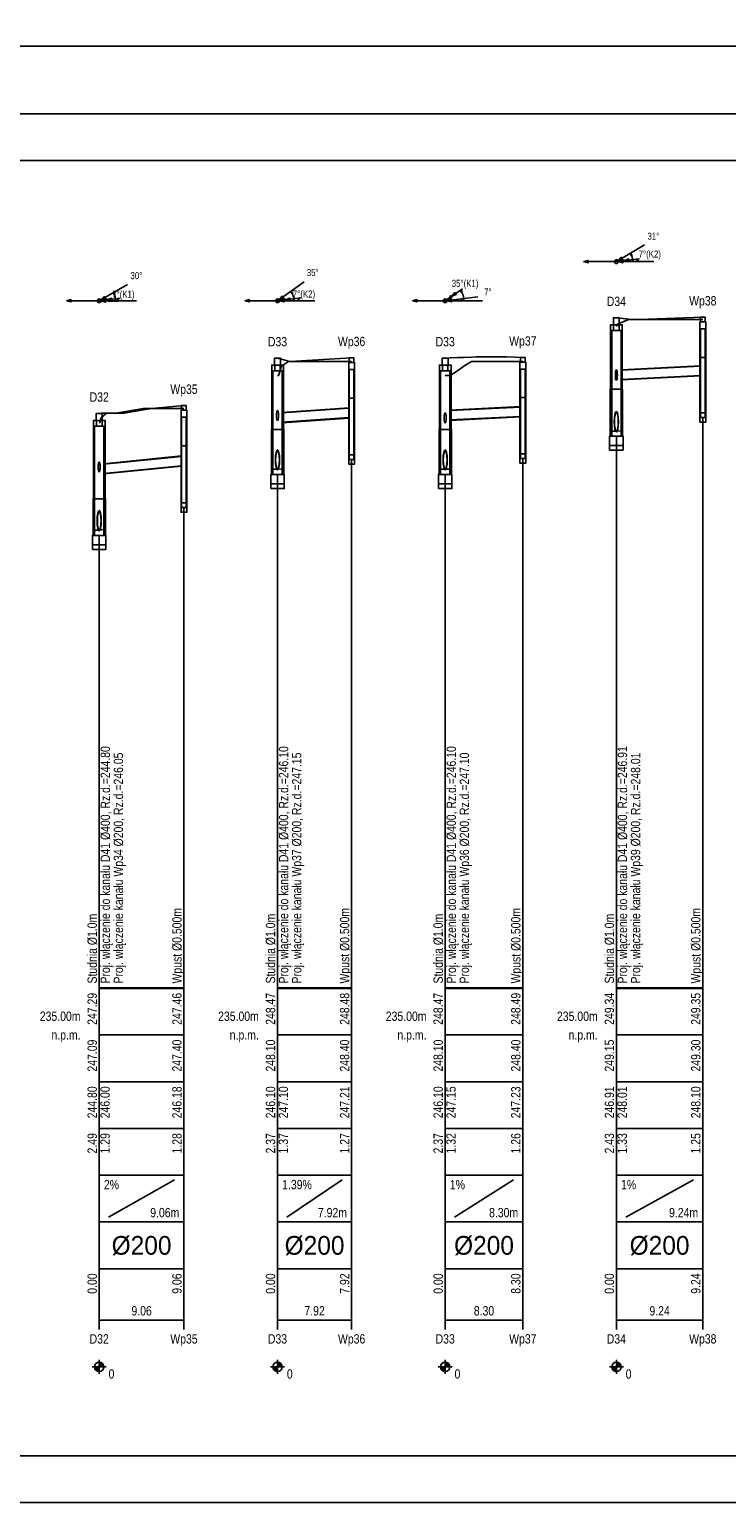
# Model space of a CAD drawing. Header units: metres. Extents: x 0 to 2625, y -705 to 306.
# Tile 19 of 34: x 1452 to 1601, y -360 to -45. Entities that reach past the tile are written whole.
import ezdxf
from ezdxf.enums import TextEntityAlignment as Align

# ---------------------------------------------------------------- set-up
doc = ezdxf.new("R2010")
doc.units = ezdxf.units.M
doc.header["$LTSCALE"] = 0.2
doc.layers.get('0').update_dxf_attribs({"color": 250, "linetype": 'CONTINUOUS'})
doc.layers.get('Defpoints').update_dxf_attribs({"linetype": 'CONTINUOUS'})
for name, color, linetype in [('Liczby', 7, 'CONTINUOUS'), ('Linie_tabeli', 7, 'CONTINUOUS'), ('Odcinki', 7, 'CONTINUOUS'), ('Opis_PZ', 7, 'CONTINUOUS'), ('Opis_wl', 7, 'CONTINUOUS'), ('Osie', 7, 'CONTINUOUS'), ('Teren_istn', 3, 'CONTINUOUS'), ('Teren_proj', 2, 'CONTINUOUS'), ('warstwa_nr_0', 8, 'CONTINUOUS'), ('Wezly', 7, 'CONTINUOUS'), ('Wymiary', 7, 'CONTINUOUS')]:
    doc.layers.add(name, color=color, linetype=linetype)
doc.styles.get("Standard").update_dxf_attribs({"font": 'arial.ttf'})
doc.dimstyles.new('ISO-25', dxfattribs={"dimtxt": 2.5, "dimasz": 2.5, "dimexe": 1.25, "dimexo": 0.625, "dimtad": 1, "dimdec": 4, "dimdsep": 46, "dimtxsty": 'Standard', "dimcen": 2.5, "dimadec": 0, "dimazin": 0, "dimtfac": 1, "dimtdec": 4, "dimtmove": 0, "dimatfit": 3, "dimfxl": 1, "dimtolj": 1, "dimtzin": 0, "dimarcsym": 0})

# ---------------------------------------------------------------- blocks, each defined once
blk = doc.blocks.new('*D4')
at = {"color": 0, "lineweight": -2, "transparency": 16777216}
for p, q in [((0, -61.93), (0, -46.83)), ((2218.36, -61.93), (2218.36, -46.83)), ((2.5, -48.08), (2215.86, -48.08))]:
    blk.add_line(p, q, dxfattribs=at)
at = {"color": 0, "transparency": 16777216}
for points in [[(2.5, -47.66), (2.5, -48.49), (0, -48.08)], [(2215.86, -47.66), (2215.86, -48.49), (2218.36, -48.08)]]:
    blk.add_solid(points, dxfattribs=at)
at = {"layer": 'Defpoints', "color": 0, "transparency": 16777216}
for p in [(2218.36, -48.08), (0, -62.56), (2218.36, -62.56)]:
    blk.add_point(p, dxfattribs=at)
at = {"color": 0, "transparency": 16777216, "insert": (1109.18, -46.17), "char_height": 2.5, "attachment_point": 5}
blk.add_mtext('\\A1;2218.356', dxfattribs=at)

msp = doc.modelspace()

# ---------------------------------------------------------------- linework, layer by layer
at = {"layer": 'Liczby'}
for p, q in [((1465.4281, -330.55751), (1468.4281, -330.55751)), ((1465.9305, -330.62731), (1467.9257, -330.48771)), ((1465.9378, -330.69671), (1467.9184, -330.41831)), ((1465.95, -330.76541), (1467.9062, -330.34961)), ((1465.9668, -330.83311), (1467.8894, -330.28191)), ((1465.9884, -330.89951), (1467.8678, -330.21551)), ((1466.0146, -330.96421), (1467.8416, -330.15081)), ((1466.0452, -331.02701), (1467.811, -330.08801)), ((1466.0801, -331.08741), (1467.7761, -330.02761)), ((1466.1191, -331.14531), (1467.7371, -329.96971)), ((1466.1621, -331.20031), (1467.6941, -329.91471)), ((1466.2088, -331.25221), (1467.6474, -329.86281)), ((1466.259, -331.30061), (1467.5972, -329.81441)), ((1466.3124, -331.34551), (1467.5438, -329.76951)), ((1466.3689, -331.38651), (1467.4873, -329.72851)), ((1466.4281, -331.42351), (1467.4281, -329.69151)), ((1466.4897, -331.45631), (1467.3665, -329.65871)), ((1466.5535, -331.48471), (1467.3027, -329.63031)), ((1466.6191, -331.50861), (1467.2371, -329.60641)), ((1466.6862, -331.52781), (1467.17, -329.58721)), ((1466.7545, -331.54231), (1467.1017, -329.57271)), ((1466.8236, -331.55201), (1467.0326, -329.56301)), ((1466.8932, -331.55691), (1466.963, -329.55811)), ((1466.9281, -329.05751), (1466.9281, -332.05751)), ((1503.5477, -330.55751), (1506.5477, -330.55751)), ((1504.0501, -330.62731), (1506.0453, -330.48771)), ((1504.0574, -330.69671), (1506.038, -330.41831)), ((1504.0696, -330.76541), (1506.0258, -330.34961)), ((1504.0864, -330.83311), (1506.009, -330.28191)), ((1504.108, -330.89951), (1505.9874, -330.21551)), ((1504.1342, -330.96421), (1505.9612, -330.15081)), ((1504.1648, -331.02701), (1505.9306, -330.08801)), ((1504.1997, -331.08741), (1505.8957, -330.02761)), ((1504.2387, -331.14531), (1505.8567, -329.96971)), ((1504.2817, -331.20031), (1505.8137, -329.91471)), ((1504.3284, -331.25221), (1505.767, -329.86281)), ((1504.3786, -331.30061), (1505.7168, -329.81441)), ((1504.432, -331.34551), (1505.6634, -329.76951)), ((1504.4885, -331.38651), (1505.6069, -329.72851)), ((1504.5477, -331.42351), (1505.5477, -329.69151)), ((1504.6093, -331.45631), (1505.4861, -329.65871)), ((1504.6731, -331.48471), (1505.4223, -329.63031)), ((1504.7387, -331.50861), (1505.3567, -329.60641)), ((1504.8058, -331.52781), (1505.2896, -329.58721)), ((1504.8741, -331.54231), (1505.2213, -329.57271)), ((1504.9432, -331.55201), (1505.1522, -329.56301)), ((1505.0128, -331.55691), (1505.0826, -329.55811)), ((1505.0477, -329.05751), (1505.0477, -332.05751)), ((1539.3932, -330.55751), (1542.3932, -330.55751)), ((1539.8956, -330.62731), (1541.8908, -330.48771)), ((1539.9029, -330.69671), (1541.8835, -330.41831)), ((1539.9151, -330.76541), (1541.8713, -330.34961)), ((1539.9319, -330.83311), (1541.8545, -330.28191)), ((1539.9535, -330.89951), (1541.8329, -330.21551)), ((1539.9797, -330.96421), (1541.8067, -330.15081)), ((1540.0103, -331.02701), (1541.7761, -330.08801)), ((1540.0452, -331.08741), (1541.7412, -330.02761)), ((1540.0842, -331.14531), (1541.7022, -329.96971)), ((1540.1272, -331.20031), (1541.6592, -329.91471)), ((1540.1739, -331.25221), (1541.6125, -329.86281)), ((1540.2241, -331.30061), (1541.5623, -329.81441)), ((1540.2775, -331.34551), (1541.5089, -329.76951)), ((1540.334, -331.38651), (1541.4524, -329.72851)), ((1540.3932, -331.42351), (1541.3932, -329.69151)), ((1540.4548, -331.45631), (1541.3316, -329.65871)), ((1540.5186, -331.48471), (1541.2678, -329.63031)), ((1540.5842, -331.50861), (1541.2022, -329.60641)), ((1540.6513, -331.52781), (1541.1351, -329.58721)), ((1540.7196, -331.54231), (1541.0668, -329.57271)), ((1540.7887, -331.55201), (1540.9977, -329.56301)), ((1540.8583, -331.55691), (1540.9281, -329.55811)), ((1540.8932, -329.05751), (1540.8932, -332.05751)), ((1575.9917, -330.55751), (1578.9917, -330.55751)), ((1576.4941, -330.62731), (1578.4893, -330.48771)), ((1576.5014, -330.69671), (1578.482, -330.41831)), ((1576.5136, -330.76541), (1578.4698, -330.34961)), ((1576.5304, -330.83311), (1578.453, -330.28191)), ((1576.552, -330.89951), (1578.4314, -330.21551)), ((1576.5782, -330.96421), (1578.4052, -330.15081)), ((1576.6088, -331.02701), (1578.3746, -330.08801)), ((1576.6437, -331.08741), (1578.3397, -330.02761)), ((1576.6827, -331.14531), (1578.3007, -329.96971)), ((1576.7257, -331.20031), (1578.2577, -329.91471)), ((1576.7724, -331.25221), (1578.211, -329.86281)), ((1576.8226, -331.30061), (1578.1608, -329.81441)), ((1576.876, -331.34551), (1578.1074, -329.76951)), ((1576.9325, -331.38651), (1578.0509, -329.72851)), ((1576.9917, -331.42351), (1577.9917, -329.69151)), ((1577.0533, -331.45631), (1577.9301, -329.65871)), ((1577.1171, -331.48471), (1577.8663, -329.63031)), ((1577.1827, -331.50861), (1577.8007, -329.60641)), ((1577.2498, -331.52781), (1577.7336, -329.58721)), ((1577.3181, -331.54231), (1577.6653, -329.57271)), ((1577.3872, -331.55201), (1577.5962, -329.56301)), ((1577.4568, -331.55691), (1577.5266, -329.55811)), ((1577.4917, -329.05751), (1577.4917, -332.05751))]:
    msp.add_line(p, q, dxfattribs=at)
for centre in [(1466.9281, -330.55751), (1505.0477, -330.55751), (1540.8932, -330.55751), (1577.4917, -330.55751)]:
    msp.add_circle(centre, 1, dxfattribs=at)
at = {"layer": 'Linie_tabeli'}
for p, q in [((1466.9281, -249.55751), (1466.9281, -259.55751)), ((1466.9281, -249.55751), (1466.9281, -320.55751)), ((1485.0477, -249.55751), (1485.0477, -259.55751)), ((1485.0477, -249.55751), (1485.0477, -320.55751)), ((1505.0477, -249.55751), (1505.0477, -259.55751)), ((1505.0477, -249.55751), (1505.0477, -320.55751)), ((1520.8932, -249.55751), (1520.8932, -259.55751)), ((1520.8932, -249.55751), (1520.8932, -320.55751)), ((1540.8932, -249.55751), (1540.8932, -259.55751)), ((1540.8932, -249.55751), (1540.8932, -320.55751)), ((1557.4917, -249.55751), (1557.4917, -259.55751)), ((1557.4917, -249.55751), (1557.4917, -320.55751)), ((1577.4917, -249.55751), (1577.4917, -259.55751)), ((1577.4917, -249.55751), (1577.4917, -320.55751)), ((1595.9683, -249.55751), (1595.9683, -259.55751)), ((1595.9683, -249.55751), (1595.9683, -320.55751)), ((1466.9281, -259.55751), (1485.0477, -259.55751)), ((1466.9281, -259.55751), (1466.9281, -289.55751)), ((1485.0477, -259.55751), (1485.0477, -289.55751)), ((1505.0477, -259.55751), (1520.8932, -259.55751)), ((1505.0477, -259.55751), (1505.0477, -289.55751)), ((1520.8932, -259.55751), (1520.8932, -289.55751)), ((1540.8932, -259.55751), (1557.4917, -259.55751)), ((1540.8932, -259.55751), (1540.8932, -289.55751)), ((1557.4917, -259.55751), (1557.4917, -289.55751)), ((1577.4917, -259.55751), (1595.9683, -259.55751)), ((1577.4917, -259.55751), (1577.4917, -289.55751)), ((1595.9683, -259.55751), (1595.9683, -289.55751)), ((1466.9281, -269.55751), (1485.0477, -269.55751)), ((1505.0477, -269.55751), (1520.8932, -269.55751)), ((1540.8932, -269.55751), (1557.4917, -269.55751)), ((1577.4917, -269.55751), (1595.9683, -269.55751)), ((1466.9281, -279.55751), (1485.0477, -279.55751)), ((1505.0477, -279.55751), (1520.8932, -279.55751)), ((1540.8932, -279.55751), (1557.4917, -279.55751)), ((1577.4917, -279.55751), (1595.9683, -279.55751)), ((1466.9281, -289.55751), (1485.0477, -289.55751)), ((1466.9281, -289.55751), (1466.9281, -299.55751)), ((1485.0477, -289.55751), (1485.0477, -299.55751)), ((1505.0477, -289.55751), (1520.8932, -289.55751)), ((1505.0477, -289.55751), (1505.0477, -299.55751)), ((1520.8932, -289.55751), (1520.8932, -299.55751)), ((1540.8932, -289.55751), (1557.4917, -289.55751)), ((1540.8932, -289.55751), (1540.8932, -299.55751)), ((1557.4917, -289.55751), (1557.4917, -299.55751)), ((1577.4917, -289.55751), (1595.9683, -289.55751)), ((1577.4917, -289.55751), (1577.4917, -299.55751)), ((1595.9683, -289.55751), (1595.9683, -299.55751)), ((1468.9281, -298.55751), (1483.0477, -290.55751)), ((1507.0477, -298.55751), (1518.8932, -290.55751)), ((1542.8932, -298.55751), (1555.4917, -290.55751)), ((1579.4917, -298.55751), (1593.9683, -290.55751)), ((1466.9281, -299.55751), (1485.0477, -299.55751)), ((1485.0477, -299.55751), (1485.0477, -309.55751)), ((1505.0477, -299.55751), (1520.8932, -299.55751)), ((1520.8932, -299.55751), (1520.8932, -309.55751)), ((1540.8932, -299.55751), (1557.4917, -299.55751)), ((1557.4917, -299.55751), (1557.4917, -309.55751)), ((1577.4917, -299.55751), (1595.9683, -299.55751)), ((1595.9683, -299.55751), (1595.9683, -309.55751)), ((1466.9281, -309.55751), (1485.0477, -309.55751)), ((1466.9281, -309.55751), (1466.9281, -322.55751)), ((1485.0477, -309.55751), (1485.0477, -322.55751)), ((1505.0477, -309.55751), (1520.8932, -309.55751)), ((1505.0477, -309.55751), (1505.0477, -322.55751)), ((1520.8932, -309.55751), (1520.8932, -322.55751)), ((1540.8932, -309.55751), (1557.4917, -309.55751)), ((1540.8932, -309.55751), (1540.8932, -322.55751)), ((1557.4917, -309.55751), (1557.4917, -322.55751)), ((1577.4917, -309.55751), (1595.9683, -309.55751)), ((1577.4917, -309.55751), (1577.4917, -322.55751)), ((1595.9683, -309.55751), (1595.9683, -322.55751)), ((1466.9281, -320.55751), (1485.0477, -320.55751)), ((1505.0477, -320.55751), (1520.8932, -320.55751)), ((1540.8932, -320.55751), (1557.4917, -320.55751)), ((1577.4917, -320.55751), (1595.9683, -320.55751))]:
    msp.add_line(p, q, dxfattribs=at)
msp.add_lwpolyline([(30, -349.55751), (2208.356, -349.55751), (2208.356, -72.55751), (30, -72.55751)], close=True, dxfattribs=at)
for points in [[(1595.9683, -249.55751), (1595.9683, -127.51471)], [(1577.4917, -249.55751), (1577.4917, -131.49851)], [(1520.8932, -249.55751), (1520.8932, -136.49551)], [(1557.4917, -249.55751), (1557.4917, -136.26691)], [(1505.0477, -249.55751), (1505.0477, -139.70681)], [(1540.8932, -249.55751), (1540.8932, -139.70681)], [(1485.0477, -249.55751), (1485.0477, -146.78761)], [(1466.9281, -249.55751), (1466.9281, -152.72451)]]:
    msp.add_lwpolyline(points, dxfattribs=at)
for points in [[(1466.9281, -249.55751, 0.5, 0.5, 0), (1485.0477, -249.55751, 0.5, 0.5, 0)], [(1505.0477, -249.55751, 0.5, 0.5, 0), (1520.8932, -249.55751, 0.5, 0.5, 0)], [(1540.8932, -249.55751, 0.5, 0.5, 0), (1557.4917, -249.55751, 0.5, 0.5, 0)], [(1577.4917, -249.55751, 0.5, 0.5, 0), (1595.9683, -249.55751, 0.5, 0.5, 0)]]:
    msp.add_lwpolyline(points, format="xyseb", dxfattribs=at)
at = {"layer": 'Odcinki'}
for points in [[(1578.4917, -117.38851), (1595.4683, -116.53971), (1595.4683, -116.43971), (1578.4917, -117.28851)], [(1578.4917, -119.38851), (1595.4683, -118.53971), (1595.4683, -118.63971), (1578.4917, -119.48851)], [(1506.0477, -126.52731), (1520.3932, -125.53031), (1520.3932, -125.43031), (1506.0477, -126.42731)], [(1541.8932, -126.04681), (1556.9917, -125.29191), (1556.9917, -125.19191), (1541.8932, -125.94681)], [(1506.0477, -128.52731), (1520.3932, -127.53031), (1520.3932, -127.63031), (1506.0477, -128.62731)], [(1541.8932, -128.04681), (1556.9917, -127.29191), (1556.9917, -127.39191), (1541.8932, -128.14681)], [(1467.9281, -137.49951), (1484.5477, -135.83761), (1484.5477, -135.73761), (1467.9281, -137.39951)], [(1467.9281, -139.49951), (1484.5477, -137.83761), (1484.5477, -137.93761), (1467.9281, -139.59951)]]:
    msp.add_lwpolyline(points, close=True, dxfattribs=at)
at = {"layer": 'Opis_wl'}
for centre, major_axis in [((1577.4917, -118.43851), (0, -1.1)), ((1577.4917, -118.43851), (0, -1)), ((1505.0477, -127.09681), (0, -1.1)), ((1505.0477, -127.09681), (0, -1)), ((1540.8932, -127.59681), (0, -1.1)), ((1540.8932, -127.59681), (0, -1)), ((1577.4917, -128.43851), (0, -2.2)), ((1577.4917, -128.43851), (0, -2)), ((1505.0477, -136.59681), (0, -2.2)), ((1505.0477, -136.59681), (0, -2)), ((1540.8932, -136.59681), (0, -2.2)), ((1540.8932, -136.59681), (0, -2)), ((1466.9281, -138.09951), (0, -1.1)), ((1466.9281, -138.09951), (0, -1)), ((1466.9281, -149.59951), (0, -2.2)), ((1466.9281, -149.59951), (0, -2))]:
    msp.add_ellipse(centre, major_axis=major_axis, ratio=0.2, dxfattribs=at)
at = {"layer": 'Osie'}
for p, q in [((1577.4917, -94.18371), (1585.4917, -94.18371)), ((1466.9281, -102.55751), (1474.9281, -102.55751)), ((1505.0477, -102.55751), (1513.0477, -102.55751)), ((1540.8932, -102.55751), (1548.8932, -102.55751))]:
    msp.add_line(p, q, dxfattribs=at)
at = {"layer": 'Teren_istn'}
for points in [[(1577.4917, -108.03341), (1577.7608, -107.55751), (1580.0632, -106.55751), (1595.9683, -106.55751)], [(1505.0477, -118.55751), (1505.2772, -118.55751), (1505.5871, -117.55751), (1505.8991, -116.55751), (1507.3979, -115.55751), (1520.8932, -115.55751)], [(1540.8932, -118.55751), (1541.9765, -118.55751), (1543.52, -117.55751), (1544.8883, -116.55751), (1546.4951, -115.55751), (1557.4917, -115.55751)], [(1466.9281, -128.67731), (1467.0374, -128.55751), (1467.3665, -127.55751), (1468.4522, -126.55751), (1470.5136, -126.55751), (1476.3872, -125.55751), (1485.0477, -125.55751)]]:
    msp.add_lwpolyline(points, dxfattribs=at)
at = {"layer": 'Teren_proj'}
for points in [[(1577.4917, -106.18371), (1577.7608, -106.21801), (1580.0632, -106.51141), (1580.4246, -106.55751), (1582.3496, -106.55751), (1595.9683, -106.05751)], [(1505.0477, -114.80871), (1505.2772, -114.87311), (1505.5871, -114.95991), (1505.8991, -115.04731), (1507.3979, -115.46741), (1507.7194, -115.55751), (1507.7601, -115.55751), (1520.8932, -114.75751)], [(1540.8932, -114.80871), (1541.9765, -114.76741), (1543.52, -114.70861), (1544.8883, -114.65641), (1546.4951, -114.59521), (1547.4832, -114.55751), (1554.0081, -114.55751), (1557.4917, -114.65751)], [(1470.5136, -126.55751), (1472.2928, -126.55751), (1476.3872, -125.86081), (1478.1698, -125.55751), (1485.0477, -124.95751)], [(1466.9281, -126.63871), (1467.0374, -126.63081), (1467.3665, -126.60701), (1468.0518, -126.55751), (1468.4522, -126.55751)]]:
    msp.add_lwpolyline(points, dxfattribs=at)
at = {"layer": 'warstwa_nr_0'}
msp.add_lwpolyline([(0, -359.55751), (2218.356, -359.55751), (2218.356, -62.55751), (0, -62.55751)], close=True, dxfattribs=at)
at = {"layer": 'Wezly'}
for p, q in [((1578.0917, -107.68371), (1576.8917, -107.68371)), ((1578.0917, -108.88371), (1576.8917, -108.88371)), ((1505.6477, -116.30871), (1504.4477, -116.30871)), ((1541.4932, -116.30871), (1540.2932, -116.30871)), ((1596.4683, -114.65751), (1595.4683, -114.65751)), ((1505.6477, -117.50871), (1504.4477, -117.50871)), ((1541.4932, -117.50871), (1540.2932, -117.50871)), ((1578.6117, -121.48371), (1576.3717, -121.48371)), ((1521.3932, -123.35751), (1520.3932, -123.35751)), ((1557.9917, -123.25751), (1556.9917, -123.25751)), ((1467.5281, -128.13871), (1466.3281, -128.13871)), ((1467.5281, -129.33871), (1466.3281, -129.33871)), ((1506.1677, -130.10871), (1503.9277, -130.10871)), ((1542.0132, -130.10871), (1539.7732, -130.10871)), ((1485.5477, -133.55751), (1484.5477, -133.55751)), ((1468.0481, -144.93871), (1465.8081, -144.93871))]:
    msp.add_line(p, q, dxfattribs=at)
for points in [[(1576.8677, -107.68371), (1578.1157, -107.68371), (1578.1157, -106.18371), (1576.8677, -106.18371)], [(1595.3433, -108.55751), (1596.5933, -108.55751), (1596.5933, -107.05751), (1595.3433, -107.05751)], [(1595.4683, -107.05751), (1596.4683, -107.05751), (1596.4683, -106.05751), (1595.4683, -106.05751)], [(1576.8917, -107.68371), (1576.2417, -107.68371), (1576.2417, -108.88371), (1576.8917, -108.88371)], [(1576.4917, -121.48371), (1576.2417, -121.48371), (1576.2417, -108.88371), (1576.4917, -108.88371)], [(1578.0917, -107.68371), (1578.7417, -107.68371), (1578.7417, -108.88371), (1578.0917, -108.88371)], [(1578.4917, -121.48371), (1578.7417, -121.48371), (1578.7417, -108.88371), (1578.4917, -108.88371)], [(1595.4683, -114.65751), (1595.3433, -114.65751), (1595.3433, -108.55751), (1595.4683, -108.55751)], [(1596.4683, -114.65751), (1596.5933, -114.65751), (1596.5933, -108.55751), (1596.4683, -108.55751)], [(1504.4477, -116.30871), (1503.7977, -116.30871), (1503.7977, -117.50871), (1504.4477, -117.50871)], [(1504.4237, -116.30871), (1505.6717, -116.30871), (1505.6717, -114.80871), (1504.4237, -114.80871)], [(1505.6477, -116.30871), (1506.2977, -116.30871), (1506.2977, -117.50871), (1505.6477, -117.50871)], [(1520.2682, -117.25751), (1521.5182, -117.25751), (1521.5182, -115.75751), (1520.2682, -115.75751)], [(1520.3932, -115.75751), (1521.3932, -115.75751), (1521.3932, -114.75751), (1520.3932, -114.75751)], [(1540.2932, -116.30871), (1539.6432, -116.30871), (1539.6432, -117.50871), (1540.2932, -117.50871)], [(1540.2692, -116.30871), (1541.5172, -116.30871), (1541.5172, -114.80871), (1540.2692, -114.80871)], [(1541.4932, -116.30871), (1542.1432, -116.30871), (1542.1432, -117.50871), (1541.4932, -117.50871)], [(1556.8667, -117.15751), (1558.1167, -117.15751), (1558.1167, -115.65751), (1556.8667, -115.65751)], [(1556.9917, -115.65751), (1557.9917, -115.65751), (1557.9917, -114.65751), (1556.9917, -114.65751)], [(1595.9683, -127.51471), (1596.4683, -127.51471), (1596.4683, -114.65751), (1596.5099, -114.65751), (1596.5933, -114.65751), (1596.5933, -128.51471), (1595.9683, -128.51471), (1595.9683, -128.51471), (1595.3433, -128.51471), (1595.3433, -114.65751), (1595.4266, -114.65751), (1595.4683, -114.65751), (1595.4683, -127.51471)], [(1504.0477, -130.10871), (1503.7977, -130.10871), (1503.7977, -117.50871), (1504.0477, -117.50871)], [(1506.0477, -130.10871), (1506.2977, -130.10871), (1506.2977, -117.50871), (1506.0477, -117.50871)], [(1520.3932, -123.35751), (1520.2682, -123.35751), (1520.2682, -117.25751), (1520.3932, -117.25751)], [(1521.3932, -123.35751), (1521.5182, -123.35751), (1521.5182, -117.25751), (1521.3932, -117.25751)], [(1539.8932, -130.10871), (1539.6432, -130.10871), (1539.6432, -117.50871), (1539.8932, -117.50871)], [(1541.8932, -130.10871), (1542.1432, -130.10871), (1542.1432, -117.50871), (1541.8932, -117.50871)], [(1556.9917, -123.25751), (1556.8667, -123.25751), (1556.8667, -117.15751), (1556.9917, -117.15751)], [(1557.9917, -123.25751), (1558.1167, -123.25751), (1558.1167, -117.15751), (1557.9917, -117.15751)], [(1576.4917, -131.49851), (1576.1717, -131.49851), (1576.1717, -121.48371), (1576.4917, -121.48371)], [(1578.4917, -131.49851), (1578.8117, -131.49851), (1578.8117, -121.48371), (1578.4917, -121.48371)], [(1484.4227, -127.45751), (1485.6727, -127.45751), (1485.6727, -125.95751), (1484.4227, -125.95751)], [(1484.5477, -125.95751), (1485.5477, -125.95751), (1485.5477, -124.95751), (1484.5477, -124.95751)], [(1520.8932, -136.49551), (1521.3932, -136.49551), (1521.3932, -123.35751), (1521.4349, -123.35751), (1521.5182, -123.35751), (1521.5182, -137.49551), (1520.8932, -137.49551), (1520.8932, -137.49551), (1520.2682, -137.49551), (1520.2682, -123.35751), (1520.3515, -123.35751), (1520.3932, -123.35751), (1520.3932, -136.49551)], [(1557.4917, -136.26691), (1557.9917, -136.26691), (1557.9917, -123.25751), (1558.0333, -123.25751), (1558.1167, -123.25751), (1558.1167, -137.26691), (1557.4917, -137.26691), (1557.4917, -137.26691), (1556.8667, -137.26691), (1556.8667, -123.25751), (1556.95, -123.25751), (1556.9917, -123.25751), (1556.9917, -136.26691)], [(1466.3281, -128.13871), (1465.6781, -128.13871), (1465.6781, -129.33871), (1466.3281, -129.33871)], [(1466.3041, -128.13871), (1467.5521, -128.13871), (1467.5521, -126.63871), (1466.3041, -126.63871)], [(1467.5281, -128.13871), (1468.1781, -128.13871), (1468.1781, -129.33871), (1467.5281, -129.33871)], [(1484.5477, -133.55751), (1484.4227, -133.55751), (1484.4227, -127.45751), (1484.5477, -127.45751)], [(1485.5477, -133.55751), (1485.6727, -133.55751), (1485.6727, -127.45751), (1485.5477, -127.45751)], [(1595.4683, -127.51471), (1596.4683, -127.51471), (1596.4683, -126.51471), (1595.4683, -126.51471)], [(1465.9281, -144.93871), (1465.6781, -144.93871), (1465.6781, -129.33871), (1465.9281, -129.33871)], [(1467.9281, -144.93871), (1468.1781, -144.93871), (1468.1781, -129.33871), (1467.9281, -129.33871)], [(1504.0477, -139.70681), (1503.7277, -139.70681), (1503.7277, -130.10871), (1504.0477, -130.10871)], [(1506.0477, -139.70681), (1506.3677, -139.70681), (1506.3677, -130.10871), (1506.0477, -130.10871)], [(1539.8932, -139.70681), (1539.5732, -139.70681), (1539.5732, -130.10871), (1539.8932, -130.10871)], [(1541.8932, -139.70681), (1542.2132, -139.70681), (1542.2132, -130.10871), (1541.8932, -130.10871)], [(1576.0517, -133.49851), (1578.9317, -133.49851), (1578.9317, -131.49851), (1576.0517, -131.49851)], [(1577.4917, -131.49851), (1576.4917, -131.49851), (1576.4917, -130.43851), (1577.4917, -130.43851), (1578.4917, -130.38851), (1578.4917, -131.49851)], [(1485.0477, -146.78761), (1485.5477, -146.78761), (1485.5477, -133.55751), (1485.5893, -133.55751), (1485.6727, -133.55751), (1485.6727, -147.78761), (1485.0477, -147.78761), (1485.0477, -147.78761), (1484.4227, -147.78761), (1484.4227, -133.55751), (1484.506, -133.55751), (1484.5477, -133.55751), (1484.5477, -146.78761)], [(1556.9917, -136.26691), (1557.9917, -136.26691), (1557.9917, -135.26691), (1556.9917, -135.26691)], [(1576.0517, -134.49851), (1578.9317, -134.49851), (1578.9317, -133.49851), (1576.0517, -133.49851)], [(1505.0477, -139.70681), (1504.0477, -139.70681), (1504.0477, -138.59681), (1505.0477, -138.59681), (1506.0477, -138.52731), (1506.0477, -139.70681)], [(1520.3932, -136.49551), (1521.3932, -136.49551), (1521.3932, -135.49551), (1520.3932, -135.49551)], [(1540.8932, -139.70681), (1539.8932, -139.70681), (1539.8932, -138.59681), (1540.8932, -138.59681), (1541.8932, -138.54681), (1541.8932, -139.70681)], [(1503.6077, -141.70681), (1506.4877, -141.70681), (1506.4877, -139.70681), (1503.6077, -139.70681)], [(1503.6077, -142.70681), (1506.4877, -142.70681), (1506.4877, -141.70681), (1503.6077, -141.70681)], [(1539.4532, -141.70681), (1542.3332, -141.70681), (1542.3332, -139.70681), (1539.4532, -139.70681)], [(1539.4532, -142.70681), (1542.3332, -142.70681), (1542.3332, -141.70681), (1539.4532, -141.70681)], [(1465.9281, -152.72451), (1465.6081, -152.72451), (1465.6081, -144.93871), (1465.9281, -144.93871)], [(1467.9281, -152.72451), (1468.2481, -152.72451), (1468.2481, -144.93871), (1467.9281, -144.93871)], [(1484.5477, -146.78761), (1485.5477, -146.78761), (1485.5477, -145.78761), (1484.5477, -145.78761)], [(1465.4881, -154.72451), (1468.3681, -154.72451), (1468.3681, -152.72451), (1465.4881, -152.72451)], [(1466.9281, -152.72451), (1465.9281, -152.72451), (1465.9281, -151.59951), (1466.9281, -151.59951), (1467.9281, -151.49951), (1467.9281, -152.72451)], [(1465.4881, -155.72451), (1468.3681, -155.72451), (1468.3681, -154.72451), (1465.4881, -154.72451)]]:
    msp.add_lwpolyline(points, close=True, dxfattribs=at)
at = {"layer": 'Wymiary'}
for p, q in [((1577.4917, -94.18371), (1583.5126, -90.61321)), ((1577.4917, -94.18371), (1570.4917, -94.18371)), ((1577.4917, -94.18371), (1582.4549, -93.57781)), ((1577.4917, -94.18371), (1581.4915, -94.22281)), ((1466.9281, -102.55751), (1472.9799, -99.03961)), ((1505.0477, -102.55751), (1510.7775, -98.53641)), ((1540.8932, -102.55751), (1544.5766, -99.97251)), ((1466.9281, -102.55751), (1459.9281, -102.55751)), ((1466.9281, -102.55751), (1471.3925, -101.99291)), ((1466.9281, -102.55751), (1470.9263, -102.67701)), ((1505.0477, -102.55751), (1498.0477, -102.55751)), ((1505.0477, -102.55751), (1510.0097, -101.94211)), ((1505.0477, -102.55751), (1509.0475, -102.51951)), ((1540.8932, -102.55751), (1533.8932, -102.55751)), ((1540.8932, -102.55751), (1547.84, -101.69601)), ((1540.8932, -102.55751), (1544.893, -102.51951))]:
    msp.add_line(p, q, dxfattribs=at)
for points in [[(1570.4917, -94.18371), (1571.4576, -94.44251), (1571.4576, -93.92491)], [(1577.8358, -93.97961), (1578.7986, -93.70961), (1578.5346, -93.26431)], [(1577.8917, -94.18761), (1578.855, -94.45591), (1578.8601, -93.93821)], [(1579.1792, -93.97771), (1580.1693, -94.11751), (1580.1066, -93.60371)], [(1580.5022, -92.39841), (1580.6372, -92.87981), (1580.8598, -92.74781)], [(1581.9585, -93.63841), (1581.8886, -94.13351), (1582.1455, -94.10211)], [(1469.954, -100.79861), (1470.0849, -101.28121), (1470.3086, -101.15111)], [(1507.9126, -100.54691), (1508.0841, -101.01661), (1508.296, -100.86791)], [(1544.1674, -100.25971), (1544.3389, -100.72941), (1544.5507, -100.58071)], [(1459.9281, -102.55751), (1460.894, -102.81631), (1460.894, -102.29871)], [(1467.2739, -102.35651), (1468.2391, -102.09481), (1467.9789, -101.64731)], [(1467.3279, -102.56951), (1468.2857, -102.85701), (1468.3011, -102.33961)], [(1468.6147, -102.34421), (1469.6054, -102.47981), (1469.5405, -101.96621)], [(1470.8965, -102.05561), (1470.8287, -102.55101), (1471.0855, -102.51851)], [(1498.0477, -102.55751), (1499.0136, -102.81631), (1499.0136, -102.29871)], [(1505.3751, -102.32771), (1506.3144, -101.98471), (1506.0171, -101.56101)], [(1505.4477, -102.55371), (1506.416, -102.80331), (1506.4111, -102.28571)], [(1506.7348, -102.34831), (1507.7252, -102.48621), (1507.6615, -101.97251)], [(1509.5135, -102.00371), (1509.4445, -102.49891), (1509.7014, -102.46701)], [(1533.8932, -102.55751), (1534.8591, -102.81631), (1534.8591, -102.29871)], [(1541.2902, -102.50831), (1542.2806, -102.64621), (1542.2169, -102.13251)], [(1541.2932, -102.55371), (1542.2615, -102.80331), (1542.2566, -102.28571)], [(1542.2847, -101.58091), (1543.2241, -101.23791), (1542.9267, -100.81421)], [(1544.3666, -102.12671), (1544.2976, -102.62191), (1544.5545, -102.59011)]]:
    msp.add_lwpolyline(points, close=True, dxfattribs=at)
for points in [[(1580.9917, -94.18371), (1580.9904, -94.09001), (1580.9867, -93.99641), (1580.9804, -93.90301), (1580.9717, -93.80971), (1580.9604, -93.71671), (1580.9467, -93.62411), (1580.9305, -93.53181), (1580.9118, -93.44001), (1580.8907, -93.34881), (1580.8671, -93.25811), (1580.8411, -93.16811), (1580.8127, -93.07881), (1580.782, -92.99041), (1580.7489, -92.90271), (1580.7134, -92.81601), (1580.6757, -92.73031), (1580.6356, -92.64561), (1580.5934, -92.56201), (1580.5489, -92.47961), (1580.5022, -92.39841)], [(1581.9917, -94.18371), (1581.9914, -94.12901), (1581.9904, -94.07441), (1581.9887, -94.01971), (1581.9864, -93.96511), (1581.9834, -93.91051), (1581.9798, -93.85601), (1581.9754, -93.80151), (1581.9705, -93.74711), (1581.9648, -93.69271), (1581.9585, -93.63841)], [(1470.4281, -102.55751), (1470.4269, -102.46541), (1470.4232, -102.37331), (1470.4172, -102.28141), (1470.4087, -102.18961), (1470.3978, -102.09811), (1470.3845, -102.00691), (1470.3688, -101.91611), (1470.3508, -101.82581), (1470.3303, -101.73591), (1470.3075, -101.64671), (1470.2824, -101.55801), (1470.2549, -101.47011), (1470.2251, -101.38291), (1470.193, -101.29651), (1470.1587, -101.21101), (1470.1221, -101.12641), (1470.0834, -101.04281), (1470.0424, -100.96031), (1469.9993, -100.87881), (1469.954, -100.79861)], [(1508.5477, -102.55751), (1508.5461, -102.45041), (1508.5411, -102.34351), (1508.533, -102.23671), (1508.5215, -102.13021), (1508.5068, -102.02421), (1508.4889, -101.91861), (1508.4677, -101.81361), (1508.4434, -101.70931), (1508.4158, -101.60591), (1508.3852, -101.50331), (1508.3513, -101.40171), (1508.3144, -101.30111), (1508.2745, -101.20181), (1508.2315, -101.10371), (1508.1855, -101.00701), (1508.1366, -100.91171), (1508.0848, -100.81801), (1508.0302, -100.72591), (1507.9728, -100.63551), (1507.9126, -100.54691)], [(1544.8932, -102.55751), (1544.8913, -102.43511), (1544.8857, -102.31291), (1544.8764, -102.19091), (1544.8633, -102.06921), (1544.8465, -101.94801), (1544.826, -101.82731), (1544.8018, -101.70731), (1544.774, -101.58821), (1544.7425, -101.46991), (1544.7074, -101.35271), (1544.6688, -101.23651), (1544.6266, -101.12171), (1544.5809, -101.00811), (1544.5318, -100.89601), (1544.4793, -100.78551), (1544.4234, -100.67661), (1544.3642, -100.56951), (1544.3018, -100.46431), (1544.2361, -100.36101), (1544.1674, -100.25971)], [(1470.9281, -102.55751), (1470.9278, -102.50721), (1470.9268, -102.45691), (1470.9253, -102.40661), (1470.923, -102.35631), (1470.9202, -102.30611), (1470.9167, -102.25591), (1470.9126, -102.20571), (1470.9079, -102.15561), (1470.9025, -102.10561), (1470.8965, -102.05561)], [(1509.5477, -102.55751), (1509.5474, -102.50201), (1509.5463, -102.44651), (1509.5446, -102.39101), (1509.5422, -102.33551), (1509.5391, -102.28001), (1509.5354, -102.22471), (1509.5309, -102.16931), (1509.5258, -102.11401), (1509.52, -102.05881), (1509.5135, -102.00371)], [(1544.3932, -102.55751), (1544.3929, -102.51431), (1544.3921, -102.47111), (1544.3908, -102.42801), (1544.3889, -102.38481), (1544.3865, -102.34171), (1544.3836, -102.29861), (1544.3802, -102.25561), (1544.3762, -102.21261), (1544.3716, -102.16961), (1544.3666, -102.12671)]]:
    msp.add_lwpolyline(points, dxfattribs=at)
for centre, radius in [((1577.4917, -94.18371), 0.4), ((1578.9806, -94.00191), 0.2), ((1466.9281, -102.55751), 0.4), ((1468.4162, -102.36931), 0.2), ((1505.0477, -102.55751), 0.4), ((1506.5363, -102.37291), 0.2), ((1540.8932, -102.55751), 0.4), ((1542.121, -101.69581), 0.2)]:
    msp.add_circle(centre, radius, dxfattribs=at)

# ---------------------------------------------------------------- texts
at = {"layer": 'Liczby', "width": 0.8}
for s, height, p in [('31%%D', 1.5, (1585.4049, -89.49101)), ('7%%D(K2)', 1.5, (1584.6386, -93.31121)), ('30%%D', 1.5, (1474.8819, -97.93401)), ('35%%D', 1.5, (1512.5783, -97.27261)), ('7%%D(K1)', 1.5, (1472.087, -101.90511)), ('7%%D(K2)', 1.5, (1510.7044, -101.85601)), ('35%%D(K1)', 1.5, (1545.1496, -99.57041)), ('7%%D', 1.5, (1550.0233, -101.42521)), ('D34', 2, (1577.4917, -103.68371)), ('Wp38', 2, (1595.9683, -103.55751)), ('Wp36', 2, (1520.8932, -112.25751)), ('Wp37', 2, (1557.4917, -112.15751)), ('D33', 2, (1505.0477, -112.30871)), ('D33', 2, (1540.8932, -112.30871)), ('D32', 2, (1466.9281, -124.13871)), ('Wp35', 2, (1485.0477, -122.45751)), ('9.06', 2, (1475.9879, -319.55751)), ('7.92', 2, (1512.9705, -319.55751)), ('8.30', 2, (1549.1924, -319.55751)), ('9.24', 2, (1586.73, -319.55751)), ('D32', 2, (1466.9281, -325.55751)), ('Wp35', 2, (1485.0477, -325.55751)), ('D33', 2, (1505.0477, -325.55751)), ('Wp36', 2, (1520.8932, -325.55751)), ('D33', 2, (1540.8932, -325.55751)), ('Wp37', 2, (1557.4917, -325.55751)), ('D34', 2, (1577.4917, -325.55751)), ('Wp38', 2, (1595.9683, -325.55751))]:
    msp.add_text(s, height=height, dxfattribs=at).set_placement(p, align=Align.CENTER)
for s, p in [('247.29', (1466.4281, -250.55751)), ('247.46', (1484.5477, -250.55751)), ('248.47', (1504.5477, -250.55751)), ('248.48', (1520.3932, -250.55751)), ('248.47', (1540.3932, -250.55751)), ('248.49', (1556.9917, -250.55751)), ('249.34', (1576.9917, -250.55751)), ('249.35', (1595.4683, -250.55751)), ('247.09', (1466.4281, -260.55751)), ('247.40', (1484.5477, -260.55751)), ('248.10', (1504.5477, -260.55751)), ('248.40', (1520.3932, -260.55751)), ('248.10', (1540.3932, -260.55751)), ('248.40', (1556.9917, -260.55751)), ('249.15', (1576.9917, -260.55751)), ('249.30', (1595.4683, -260.55751)), ('244.80', (1466.4281, -270.55751)), ('246.00', (1469.1781, -270.55751)), ('246.18', (1484.5477, -270.55751)), ('246.10', (1504.5477, -270.55751)), ('247.10', (1507.2977, -270.55751)), ('247.21', (1520.3932, -270.55751)), ('246.10', (1540.3932, -270.55751)), ('247.15', (1543.1432, -270.55751)), ('247.23', (1556.9917, -270.55751)), ('246.91', (1576.9917, -270.55751)), ('248.01', (1579.7417, -270.55751)), ('248.10', (1595.4683, -270.55751)), ('2.49', (1466.4281, -280.55751)), ('1.29', (1469.1781, -280.55751)), ('1.28', (1484.5477, -280.55751)), ('2.37', (1504.5477, -280.55751)), ('1.37', (1507.2977, -280.55751)), ('1.27', (1520.3932, -280.55751)), ('2.37', (1540.3932, -280.55751)), ('1.32', (1543.1432, -280.55751)), ('1.26', (1556.9917, -280.55751)), ('2.43', (1576.9917, -280.55751)), ('1.33', (1579.7417, -280.55751)), ('1.25', (1595.4683, -280.55751)), ('0.00', (1466.4281, -310.55751)), ('9.06', (1484.5477, -310.55751)), ('0.00', (1504.5477, -310.55751)), ('7.92', (1520.3932, -310.55751)), ('0.00', (1540.3932, -310.55751)), ('8.30', (1556.9917, -310.55751)), ('0.00', (1576.9917, -310.55751)), ('9.24', (1595.4683, -310.55751))]:
    msp.add_text(s, height=2, rotation=90, dxfattribs=at).set_placement(p, align=Align.RIGHT)
for s, p in [('2%', (1467.9281, -292.55751)), ('1.39%', (1506.0477, -292.55751)), ('1%', (1541.8932, -292.55751)), ('1%', (1578.4917, -292.55751)), ('0', (1468.9281, -333.05751)), ('0', (1507.0477, -333.05751)), ('0', (1542.8932, -333.05751)), ('0', (1579.4917, -333.05751))]:
    msp.add_text(s, height=2, dxfattribs=at).set_placement(p)
for s, p in [('9.06m', (1484.0477, -298.55751)), ('7.92m', (1519.8932, -298.55751)), ('8.30m', (1556.4917, -298.55751)), ('9.24m', (1594.9683, -298.55751))]:
    msp.add_text(s, height=2, dxfattribs=at).set_placement(p, align=Align.RIGHT)
at = {"layer": 'Liczby', "width": 0.936367}
for p, p2 in [((1469.5879, -306.55751), (1482.3879, -306.55751)), ((1506.5705, -306.55751), (1519.3705, -306.55751)), ((1542.7924, -306.55751), (1555.5924, -306.55751)), ((1580.33, -306.55751), (1593.13, -306.55751))]:
    msp.add_text('%%C200', height=4, dxfattribs=at).set_placement(p, p2, align=Align.FIT)
at = {"layer": 'Linie_tabeli', "width": 0.8}
for s, p in [('235.00m', (1462.9281, -256.55751)), ('235.00m', (1501.0477, -256.55751)), ('235.00m', (1536.8932, -256.55751)), ('235.00m', (1573.4917, -256.55751)), ('n.p.m.', (1462.9281, -260.55751)), ('n.p.m.', (1501.0477, -260.55751)), ('n.p.m.', (1536.8932, -260.55751)), ('n.p.m.', (1573.4917, -260.55751))]:
    msp.add_text(s, height=2, dxfattribs=at).set_placement(p, align=Align.RIGHT)
at = {"layer": 'Opis_PZ', "width": 0.8}
for s, p in [('Wpust %%C0.500m', (1484.5477, -248.55751)), ('Wpust %%C0.500m', (1520.3932, -248.55751)), ('Wpust %%C0.500m', (1556.9917, -248.55751)), ('Wpust %%C0.500m', (1595.4683, -248.55751)), ('Studnia %%C1.0m', (1466.4281, -248.55751)), ('Studnia %%C1.0m', (1504.5477, -248.55751)), ('Studnia %%C1.0m', (1540.3932, -248.55751)), ('Studnia %%C1.0m', (1576.9917, -248.55751))]:
    msp.add_text(s, height=2, rotation=90, dxfattribs=at).set_placement(p)
at = {"layer": 'Opis_wl', "width": 0.8}
for s, p in [('Proj. włączenie do kanału D41 %%C400, Rz.d.=244.80', (1469.2281, -248.55751)), ('Proj. włączenie do kanału D41 %%C400, Rz.d.=246.10', (1507.3477, -248.55751)), ('Proj. włączenie do kanału D41 %%C400, Rz.d.=246.10', (1543.1932, -248.55751)), ('Proj. włączenie do kanału D41 %%C400, Rz.d.=246.91', (1579.7917, -248.55751)), ('Proj. włączenie kanału Wp34 %%C200, Rz.d.=246.05', (1472.0281, -248.55751)), ('Proj. włączenie kanału Wp37 %%C200, Rz.d.=247.15', (1510.1477, -248.55751)), ('Proj. włączenie kanału Wp36 %%C200, Rz.d.=247.10', (1545.9932, -248.55751)), ('Proj. włączenie kanału Wp39 %%C200, Rz.d.=248.01', (1582.5917, -248.55751))]:
    msp.add_text(s, height=2, rotation=90, dxfattribs=at).set_placement(p)

# ---------------------------------------------------------------- dimensions: what is measured, and where the dimension line sits
dim = msp.add_linear_dim(base=(2218.356, -48.07596), p1=(0, -62.55751), p2=(2218.356, -62.55751), dimstyle='ISO-25')
dim.commit()
dim.dimension.update_dxf_attribs({"geometry": '*D4', "text_midpoint": (1109.178, -48.07596), "dimtype": 160})

doc.saveas('drawing.dxf')
